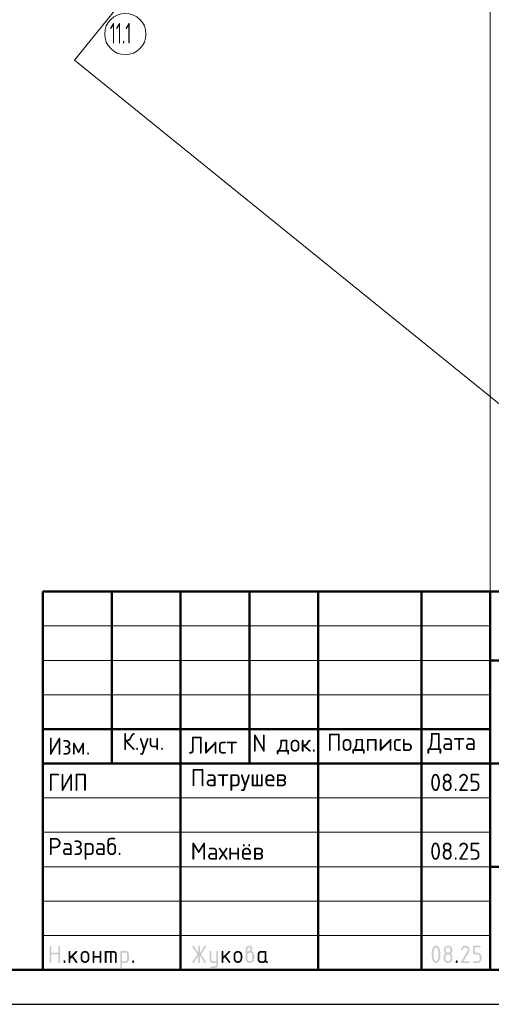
# Model space of a CAD drawing. Header units: millimetres. Extents: x 0 to 59400, y 0 to 42000.
# Tile 15 of 29: x 40062 to 46916, y 0 to 14313. Entities that reach past the tile are written whole.
import ezdxf

# ---------------------------------------------------------------- set-up
doc = ezdxf.new("R2010")
doc.units = ezdxf.units.MM
doc.linetypes.add('______5', pattern=[1100, 800, -100, 100, -100])
doc.layers.add('Standard', color=7, linetype='Continuous', lineweight=25)
doc.layers.add('Оси', color=7, linetype='______5', lineweight=13, true_color=0x656565)
doc.styles.add('ISOCPEUR', font='txt')

msp = doc.modelspace()

# ---------------------------------------------------------------- hatches: boundary and pattern name
at = {"layer": 'Standard', "linetype": 'Continuous', "lineweight": 25, "transparency": 33554687}
for points in [[(40499, 614), (40499, 839), (40499, 840), (40499, 842), (40499, 843), (40500, 844), (40500, 845), (40501, 846), (40501, 847), (40502, 848), (40503, 849), (40504, 850), (40505, 850), (40506, 851), (40507, 851), (40509, 851), (40510, 851), (40512, 851), (40513, 851), (40515, 851), (40516, 851), (40517, 851), (40518, 850), (40519, 850), (40520, 849), (40521, 848), (40522, 847), (40522, 846), (40523, 845), (40523, 844), (40524, 843), (40524, 842), (40524, 840), (40524, 839), (40524, 751), (40624, 751), (40624, 839), (40624, 840), (40624, 842), (40624, 843), (40625, 844), (40625, 845), (40626, 846), (40626, 847), (40627, 848), (40628, 849), (40629, 850), (40630, 850), (40631, 851), (40632, 851), (40633, 851), (40635, 851), (40636, 851), (40638, 851), (40639, 851), (40641, 851), (40642, 851), (40643, 850), (40644, 850), (40645, 849), (40646, 848), (40647, 847), (40647, 846), (40648, 845), (40648, 844), (40649, 843), (40649, 842), (40649, 840), (40649, 839), (40649, 614), (40649, 612), (40649, 611), (40649, 609), (40648, 608), (40648, 607), (40647, 606), (40647, 605), (40646, 604), (40645, 604), (40644, 603), (40643, 602), (40642, 602), (40641, 602), (40639, 601), (40638, 601), (40636, 601), (40635, 601), (40633, 601), (40632, 602), (40631, 602), (40630, 602), (40629, 603), (40628, 604), (40627, 604), (40626, 605), (40626, 606), (40625, 607), (40625, 608), (40624, 609), (40624, 611), (40624, 612), (40624, 614), (40624, 726), (40524, 726), (40524, 614), (40524, 612), (40524, 611), (40524, 609), (40523, 608), (40523, 607), (40522, 606), (40522, 605), (40521, 604), (40520, 604), (40519, 603), (40518, 602), (40517, 602), (40516, 602), (40515, 601), (40513, 601), (40512, 601), (40510, 601), (40509, 601), (40507, 602), (40506, 602), (40505, 602), (40504, 603), (40503, 604), (40502, 604), (40501, 605), (40501, 606), (40500, 607), (40500, 608), (40499, 609), (40499, 611), (40499, 612)], [(40799, 694), (40878, 773), (40878, 773), (40879, 774), (40880, 775), (40882, 775), (40883, 776), (40884, 776), (40885, 776), (40886, 776), (40888, 776), (40889, 776), (40891, 776), (40892, 775), (40893, 775), (40894, 774), (40895, 774), (40896, 773), (40897, 772), (40897, 771), (40898, 770), (40898, 769), (40899, 768), (40899, 767), (40899, 765), (40899, 764), (40899, 762), (40899, 761), (40898, 760), (40898, 759), (40897, 758), (40897, 757), (40896, 756), (40895, 755), (40840, 700), (40896, 621), (40898, 619), (40898, 617), (40899, 616), (40899, 614), (40899, 612), (40899, 611), (40899, 609), (40898, 608), (40898, 607), (40897, 606), (40897, 605), (40896, 604), (40895, 604), (40894, 603), (40893, 602), (40892, 602), (40891, 602), (40889, 601), (40888, 601), (40886, 601), (40885, 601), (40883, 602), (40882, 602), (40880, 603), (40879, 603), (40878, 604), (40877, 605), (40876, 607), (40822, 682), (40799, 659), (40799, 614), (40799, 612), (40799, 611), (40799, 609), (40798, 608), (40798, 607), (40797, 606), (40797, 605), (40796, 604), (40795, 604), (40794, 603), (40793, 602), (40792, 602), (40791, 602), (40789, 601), (40788, 601), (40786, 601), (40785, 601), (40783, 601), (40782, 602), (40781, 602), (40780, 602), (40779, 603), (40778, 604), (40777, 604), (40776, 605), (40776, 606), (40775, 607), (40775, 608), (40774, 609), (40774, 611), (40774, 612), (40774, 614), (40774, 764), (40774, 765), (40774, 767), (40774, 768), (40775, 769), (40775, 770), (40776, 771), (40776, 772), (40777, 773), (40778, 774), (40779, 774), (40780, 775), (40781, 775), (40782, 776), (40783, 776), (40785, 776), (40786, 776), (40788, 776), (40789, 776), (40791, 776), (40792, 775), (40793, 775), (40794, 774), (40795, 774), (40796, 773), (40797, 772), (40797, 771), (40798, 770), (40798, 769), (40799, 768), (40799, 767), (40799, 765), (40799, 764)], [(41149, 676), (41149, 614), (41149, 612), (41148, 611), (41148, 609), (41148, 608), (41147, 607), (41147, 606), (41146, 605), (41146, 604), (41145, 604), (41144, 603), (41143, 602), (41142, 602), (41140, 602), (41139, 601), (41138, 601), (41136, 601), (41135, 601), (41133, 601), (41132, 602), (41131, 602), (41129, 602), (41129, 603), (41128, 604), (41127, 604), (41126, 605), (41125, 606), (41125, 607), (41124, 608), (41124, 609), (41124, 611), (41124, 612), (41124, 614), (41124, 764), (41124, 765), (41124, 767), (41124, 768), (41124, 769), (41125, 770), (41125, 771), (41126, 772), (41127, 773), (41128, 774), (41129, 774), (41129, 775), (41131, 775), (41132, 776), (41133, 776), (41135, 776), (41136, 776), (41138, 776), (41139, 776), (41140, 776), (41142, 775), (41143, 775), (41144, 774), (41145, 774), (41146, 773), (41146, 772), (41147, 771), (41147, 770), (41148, 769), (41148, 768), (41148, 767), (41149, 765), (41149, 764), (41149, 701), (41223, 701), (41223, 764), (41223, 765), (41224, 767), (41224, 768), (41224, 769), (41225, 770), (41225, 771), (41226, 772), (41226, 773), (41227, 774), (41228, 774), (41229, 775), (41230, 775), (41232, 776), (41233, 776), (41234, 776), (41236, 776), (41237, 776), (41239, 776), (41240, 776), (41241, 775), (41243, 775), (41243, 774), (41244, 774), (41245, 773), (41246, 772), (41247, 771), (41247, 770), (41248, 769), (41248, 768), (41248, 767), (41248, 765), (41248, 764), (41248, 614), (41248, 612), (41248, 611), (41248, 609), (41248, 608), (41247, 607), (41247, 606), (41246, 605), (41245, 604), (41244, 604), (41243, 603), (41243, 602), (41241, 602), (41240, 602), (41239, 601), (41237, 601), (41236, 601), (41234, 601), (41233, 601), (41232, 602), (41230, 602), (41229, 602), (41228, 603), (41227, 604), (41226, 604), (41226, 605), (41225, 606), (41225, 607), (41224, 608), (41224, 609), (41224, 611), (41223, 612), (41223, 614), (41223, 676)], [(41311, 776), (41423, 776), (41426, 776), (41428, 776), (41431, 776), (41433, 775), (41436, 775), (41438, 774), (41440, 773), (41443, 773), (41445, 772), (41447, 770), (41449, 769), (41451, 768), (41453, 767), (41455, 765), (41457, 763), (41459, 762), (41461, 760), (41462, 758), (41464, 756), (41465, 754), (41467, 752), (41468, 750), (41469, 748), (41470, 745), (41471, 743), (41471, 741), (41472, 739), (41472, 736), (41473, 734), (41473, 731), (41473, 729), (41473, 726), (41473, 614), (41473, 612), (41473, 611), (41473, 609), (41473, 608), (41472, 607), (41472, 606), (41471, 605), (41470, 604), (41469, 604), (41468, 603), (41467, 602), (41466, 602), (41465, 602), (41464, 601), (41462, 601), (41461, 601), (41459, 601), (41458, 601), (41457, 602), (41455, 602), (41454, 602), (41453, 603), (41452, 604), (41451, 604), (41451, 605), (41450, 606), (41449, 607), (41449, 608), (41449, 609), (41448, 611), (41448, 612), (41448, 614), (41448, 726), (41448, 729), (41448, 731), (41447, 734), (41446, 736), (41446, 738), (41444, 740), (41443, 742), (41441, 744), (41439, 746), (41437, 747), (41435, 748), (41433, 749), (41431, 750), (41428, 751), (41426, 751), (41423, 751), (41398, 751), (41398, 614), (41398, 612), (41398, 611), (41398, 609), (41398, 608), (41397, 607), (41397, 606), (41396, 605), (41395, 604), (41395, 604), (41394, 603), (41393, 602), (41391, 602), (41390, 602), (41389, 601), (41387, 601), (41386, 601), (41384, 601), (41383, 601), (41382, 602), (41380, 602), (41379, 602), (41378, 603), (41377, 604), (41377, 604), (41376, 605), (41375, 606), (41375, 607), (41374, 608), (41374, 609), (41374, 611), (41373, 612), (41373, 614), (41373, 751), (41324, 751), (41324, 614), (41324, 612), (41323, 611), (41323, 609), (41323, 608), (41322, 607), (41322, 606), (41321, 605), (41320, 604), (41320, 604), (41319, 603), (41318, 602), (41316, 602), (41315, 602), (41314, 601), (41313, 601), (41311, 601), (41309, 601), (41308, 601), (41307, 602), (41306, 602), (41304, 602), (41303, 603), (41302, 604), (41302, 604), (41301, 605), (41300, 606), (41300, 607), (41299, 608), (41299, 609), (41299, 611), (41298, 612), (41298, 614), (41298, 764), (41298, 765), (41299, 767), (41299, 768), (41299, 769), (41300, 770), (41300, 771), (41301, 772), (41302, 773), (41302, 774), (41303, 774), (41304, 775), (41305, 775), (41307, 776), (41308, 776), (41309, 776)], [(42659, 704), (42594, 607), (42593, 605), (42592, 604), (42591, 603), (42590, 603), (42588, 602), (42587, 602), (42585, 601), (42583, 601), (42582, 601), (42580, 601), (42579, 602), (42578, 602), (42577, 603), (42576, 603), (42575, 604), (42574, 605), (42573, 605), (42573, 606), (42572, 607), (42572, 609), (42571, 610), (42571, 611), (42571, 613), (42571, 614), (42571, 616), (42572, 618), (42572, 619), (42573, 621), (42643, 726), (42573, 832), (42572, 833), (42572, 835), (42571, 837), (42571, 838), (42571, 840), (42571, 841), (42571, 843), (42572, 844), (42572, 845), (42573, 846), (42573, 847), (42574, 848), (42575, 849), (42576, 849), (42577, 850), (42578, 850), (42579, 851), (42581, 851), (42582, 851), (42584, 851), (42585, 851), (42587, 851), (42588, 851), (42589, 850), (42591, 849), (42592, 848), (42593, 847), (42594, 846), (42659, 749), (42659, 839), (42659, 840), (42659, 842), (42659, 843), (42659, 844), (42660, 845), (42660, 846), (42661, 847), (42662, 848), (42662, 849), (42663, 850), (42664, 850), (42666, 851), (42667, 851), (42668, 851), (42669, 851), (42671, 851), (42673, 851), (42674, 851), (42675, 851), (42677, 851), (42678, 850), (42679, 850), (42680, 849), (42680, 848), (42681, 847), (42682, 846), (42682, 845), (42683, 844), (42683, 843), (42683, 842), (42684, 840), (42684, 839), (42684, 749), (42748, 846), (42749, 847), (42750, 848), (42751, 849), (42753, 850), (42754, 851), (42756, 851), (42757, 851), (42759, 851), (42760, 851), (42761, 851), (42762, 851), (42763, 850), (42765, 850), (42766, 849), (42767, 848), (42767, 847), (42768, 847), (42769, 846), (42770, 845), (42770, 843), (42771, 842), (42771, 841), (42771, 840), (42771, 839), (42771, 837), (42771, 835), (42770, 833), (42769, 832), (42699, 726), (42769, 621), (42770, 619), (42771, 617), (42771, 616), (42771, 614), (42771, 613), (42771, 611), (42771, 610), (42770, 609), (42770, 608), (42769, 607), (42768, 606), (42768, 605), (42767, 604), (42766, 603), (42765, 603), (42764, 602), (42763, 602), (42761, 602), (42760, 601), (42759, 601), (42757, 601), (42756, 602), (42754, 602), (42753, 603), (42751, 603), (42750, 604), (42749, 605), (42748, 607), (42684, 704), (42684, 614), (42684, 612), (42683, 611), (42683, 609), (42683, 608), (42682, 607), (42682, 606), (42681, 605), (42680, 604), (42680, 604), (42679, 603), (42678, 602), (42677, 602), (42675, 602), (42674, 601), (42673, 601), (42671, 601), (42669, 601), (42668, 601), (42667, 602), (42666, 602), (42664, 602), (42663, 603), (42662, 604), (42662, 604), (42661, 605), (42660, 606), (42660, 607), (42659, 608), (42659, 609), (42659, 611), (42659, 612), (42659, 614)], [(42921, 576), (42921, 601), (42871, 601), (42868, 601), (42866, 602), (42863, 602), (42861, 602), (42858, 603), (42856, 603), (42854, 604), (42852, 605), (42849, 606), (42847, 607), (42845, 608), (42843, 609), (42841, 611), (42839, 612), (42837, 614), (42836, 616), (42834, 618), (42832, 620), (42831, 622), (42829, 624), (42828, 626), (42827, 628), (42826, 630), (42825, 632), (42824, 634), (42823, 637), (42822, 639), (42822, 641), (42822, 644), (42821, 646), (42821, 649), (42821, 651), (42821, 764), (42821, 765), (42821, 767), (42821, 768), (42822, 769), (42822, 770), (42823, 771), (42823, 772), (42824, 773), (42825, 774), (42826, 774), (42827, 775), (42828, 775), (42829, 776), (42831, 776), (42832, 776), (42834, 776), (42835, 776), (42837, 776), (42838, 776), (42839, 775), (42840, 775), (42841, 774), (42842, 774), (42843, 773), (42844, 772), (42844, 771), (42845, 770), (42845, 769), (42846, 768), (42846, 767), (42846, 765), (42846, 764), (42846, 651), (42846, 649), (42847, 646), (42847, 644), (42848, 642), (42849, 640), (42850, 638), (42852, 636), (42854, 634), (42855, 632), (42857, 630), (42859, 629), (42862, 628), (42864, 627), (42866, 627), (42868, 626), (42871, 626), (42921, 626), (42921, 764), (42921, 765), (42921, 767), (42921, 768), (42922, 769), (42922, 770), (42923, 771), (42923, 772), (42924, 773), (42925, 774), (42926, 774), (42927, 775), (42928, 775), (42929, 776), (42930, 776), (42932, 776), (42933, 776), (42935, 776), (42936, 776), (42938, 776), (42939, 775), (42940, 775), (42941, 774), (42942, 774), (42943, 773), (42944, 772), (42944, 771), (42945, 770), (42945, 769), (42945, 768), (42946, 767), (42946, 765), (42946, 764), (42946, 576), (42946, 574), (42946, 571), (42945, 569), (42945, 566), (42945, 564), (42944, 562), (42943, 559), (42942, 557), (42941, 555), (42940, 553), (42939, 551), (42938, 549), (42937, 547), (42935, 545), (42933, 543), (42932, 541), (42930, 539), (42928, 538), (42926, 536), (42924, 535), (42922, 533), (42920, 532), (42918, 531), (42916, 530), (42914, 529), (42911, 528), (42909, 528), (42907, 527), (42904, 527), (42902, 527), (42899, 526), (42897, 526), (42846, 526), (42845, 526), (42843, 527), (42842, 527), (42841, 527), (42840, 528), (42839, 528), (42838, 529), (42837, 529), (42836, 530), (42835, 531), (42835, 532), (42834, 533), (42834, 535), (42834, 536), (42834, 537), (42834, 539), (42834, 540), (42834, 541), (42834, 542), (42835, 544), (42835, 545), (42836, 546), (42836, 547), (42837, 548), (42838, 549), (42839, 549), (42840, 550), (42842, 550), (42843, 551), (42844, 551), (42845, 551), (42846, 551), (42896, 551), (42899, 551), (42901, 552), (42903, 552), (42906, 553), (42908, 554), (42910, 555), (42912, 557), (42914, 558), (42915, 560), (42917, 562), (42918, 564), (42919, 566), (42920, 568), (42920, 571), (42921, 573)], [(43021, 694), (43100, 773), (43100, 773), (43101, 774), (43102, 775), (43104, 775), (43105, 776), (43106, 776), (43107, 776), (43108, 776), (43110, 776), (43111, 776), (43113, 776), (43114, 775), (43115, 775), (43116, 774), (43117, 774), (43118, 773), (43119, 772), (43119, 771), (43120, 770), (43120, 769), (43121, 768), (43121, 767), (43121, 765), (43121, 764), (43121, 762), (43121, 761), (43121, 760), (43120, 759), (43120, 758), (43119, 757), (43118, 756), (43117, 755), (43062, 700), (43119, 621), (43120, 619), (43120, 617), (43121, 616), (43121, 614), (43121, 612), (43121, 611), (43121, 609), (43120, 608), (43120, 607), (43119, 606), (43119, 605), (43118, 604), (43117, 604), (43116, 603), (43115, 602), (43114, 602), (43113, 602), (43111, 601), (43110, 601), (43108, 601), (43107, 601), (43105, 602), (43104, 602), (43103, 603), (43101, 603), (43100, 604), (43099, 605), (43098, 607), (43044, 682), (43021, 659), (43021, 614), (43021, 612), (43021, 611), (43021, 609), (43020, 608), (43020, 607), (43019, 606), (43019, 605), (43018, 604), (43017, 604), (43016, 603), (43015, 602), (43014, 602), (43013, 602), (43011, 601), (43010, 601), (43008, 601), (43007, 601), (43006, 601), (43004, 602), (43003, 602), (43002, 602), (43001, 603), (43000, 604), (42999, 604), (42998, 605), (42998, 606), (42997, 607), (42997, 608), (42996, 609), (42996, 611), (42996, 612), (42996, 614), (42996, 764), (42996, 765), (42996, 767), (42996, 768), (42997, 769), (42997, 770), (42998, 771), (42998, 772), (42999, 773), (43000, 774), (43001, 774), (43002, 775), (43003, 775), (43004, 776), (43006, 776), (43007, 776), (43008, 776), (43010, 776), (43011, 776), (43013, 776), (43014, 775), (43015, 775), (43016, 774), (43017, 774), (43018, 773), (43019, 772), (43019, 771), (43020, 770), (43020, 769), (43021, 768), (43021, 767), (43021, 765), (43021, 764)], [(46537, 851), (46540, 851), (46544, 851), (46547, 851), (46550, 850), (46553, 850), (46556, 849), (46558, 848), (46561, 847), (46564, 846), (46567, 844), (46569, 843), (46572, 841), (46574, 839), (46577, 837), (46579, 835), (46581, 833), (46584, 831), (46586, 828), (46588, 826), (46589, 823), (46591, 821), (46592, 818), (46594, 816), (46595, 813), (46596, 810), (46597, 807), (46598, 804), (46598, 801), (46599, 798), (46599, 795), (46600, 792), (46600, 789), (46600, 784), (46599, 780), (46598, 775), (46597, 771), (46595, 766), (46593, 762), (46591, 757), (46588, 753), (46510, 626), (46587, 626), (46589, 626), (46590, 626), (46591, 626), (46593, 626), (46594, 625), (46595, 625), (46596, 624), (46597, 623), (46597, 622), (46598, 621), (46598, 620), (46599, 619), (46599, 618), (46599, 617), (46600, 615), (46600, 614), (46600, 612), (46599, 611), (46599, 610), (46599, 608), (46598, 607), (46598, 606), (46597, 605), (46597, 604), (46596, 604), (46595, 603), (46594, 602), (46593, 602), (46591, 602), (46590, 601), (46589, 601), (46587, 601), (46487, 601), (46486, 601), (46484, 601), (46483, 602), (46482, 602), (46481, 602), (46480, 603), (46479, 604), (46478, 604), (46477, 605), (46476, 606), (46476, 607), (46475, 608), (46475, 609), (46475, 611), (46475, 612), (46475, 614), (46475, 616), (46475, 617), (46476, 619), (46477, 621), (46568, 768), (46570, 771), (46571, 773), (46572, 776), (46573, 778), (46574, 781), (46574, 783), (46575, 786), (46575, 789), (46575, 793), (46574, 796), (46573, 800), (46572, 803), (46571, 806), (46568, 809), (46566, 813), (46564, 815), (46561, 818), (46558, 820), (46555, 822), (46552, 823), (46548, 825), (46545, 826), (46541, 826), (46537, 826), (46535, 826), (46532, 826), (46529, 825), (46527, 824), (46524, 823), (46522, 822), (46519, 820), (46517, 818), (46514, 816), (46512, 814), (46510, 812), (46507, 809), (46505, 806), (46503, 802), (46500, 799), (46498, 795), (46497, 793), (46496, 792), (46495, 791), (46494, 790), (46492, 790), (46491, 789), (46489, 789), (46487, 789), (46486, 789), (46484, 789), (46483, 789), (46482, 790), (46481, 790), (46480, 791), (46479, 791), (46478, 792), (46477, 793), (46476, 794), (46476, 795), (46475, 796), (46475, 797), (46475, 798), (46475, 800), (46475, 801), (46475, 803), (46475, 804), (46475, 805), (46476, 806), (46479, 812), (46482, 817), (46485, 822), (46488, 826), (46492, 830), (46495, 834), (46499, 837), (46503, 840), (46507, 843), (46511, 845), (46515, 847), (46519, 848), (46523, 850), (46528, 851), (46532, 851)], [(46650, 739), (46650, 839), (46650, 840), (46650, 842), (46650, 843), (46650, 844), (46651, 845), (46651, 846), (46652, 847), (46653, 848), (46653, 849), (46654, 850), (46655, 850), (46657, 851), (46658, 851), (46659, 851), (46660, 851), (46662, 851), (46749, 851), (46751, 851), (46752, 851), (46754, 851), (46755, 851), (46756, 850), (46757, 850), (46758, 849), (46759, 848), (46759, 847), (46760, 846), (46761, 845), (46761, 844), (46761, 843), (46762, 842), (46762, 840), (46762, 839), (46762, 837), (46762, 836), (46761, 834), (46761, 833), (46761, 832), (46760, 831), (46759, 830), (46759, 829), (46758, 829), (46757, 828), (46756, 827), (46755, 827), (46754, 827), (46752, 826), (46751, 826), (46749, 826), (46675, 826), (46675, 751), (46712, 751), (46715, 751), (46718, 751), (46721, 751), (46724, 750), (46727, 750), (46730, 749), (46733, 748), (46736, 747), (46739, 746), (46741, 744), (46744, 743), (46747, 741), (46749, 739), (46751, 737), (46754, 735), (46756, 733), (46758, 731), (46760, 728), (46762, 726), (46764, 723), (46766, 721), (46767, 718), (46769, 715), (46770, 713), (46771, 710), (46772, 707), (46773, 704), (46773, 701), (46774, 698), (46774, 695), (46774, 692), (46774, 689), (46774, 664), (46774, 661), (46774, 657), (46774, 654), (46773, 651), (46773, 648), (46772, 645), (46771, 643), (46770, 640), (46769, 637), (46767, 634), (46766, 632), (46764, 629), (46762, 627), (46760, 624), (46758, 622), (46756, 620), (46754, 617), (46751, 615), (46749, 613), (46746, 612), (46744, 610), (46741, 608), (46739, 607), (46736, 606), (46733, 605), (46730, 604), (46727, 603), (46724, 602), (46721, 602), (46718, 602), (46715, 601), (46712, 601), (46662, 601), (46660, 601), (46659, 601), (46658, 602), (46657, 602), (46655, 602), (46654, 603), (46653, 604), (46653, 604), (46652, 605), (46651, 606), (46651, 607), (46650, 608), (46650, 610), (46650, 611), (46650, 612), (46650, 614), (46650, 615), (46650, 617), (46650, 618), (46650, 619), (46651, 620), (46651, 621), (46652, 622), (46653, 623), (46653, 624), (46654, 625), (46655, 625), (46657, 626), (46658, 626), (46659, 626), (46660, 626), (46662, 626), (46712, 626), (46716, 626), (46719, 627), (46723, 628), (46726, 629), (46730, 630), (46733, 632), (46736, 634), (46738, 637), (46741, 640), (46743, 643), (46745, 646), (46747, 649), (46748, 653), (46749, 656), (46749, 660), (46749, 664), (46749, 689), (46749, 693), (46749, 696), (46748, 700), (46747, 703), (46745, 707), (46743, 710), (46741, 713), (46738, 715), (46736, 718), (46733, 720), (46730, 722), (46726, 724), (46723, 725), (46719, 726), (46716, 726), (46712, 726), (46662, 726), (46660, 726), (46659, 726), (46658, 727), (46657, 727), (46655, 727), (46654, 728), (46653, 729), (46653, 729), (46652, 730), (46651, 731), (46651, 732), (46650, 733), (46650, 734), (46650, 736), (46650, 737)], [(40699, 626), (40699, 628), (40699, 629), (40699, 631), (40700, 632), (40700, 633), (40701, 634), (40701, 635), (40702, 636), (40703, 637), (40704, 637), (40705, 638), (40706, 638), (40707, 638), (40709, 639), (40710, 639), (40712, 639), (40713, 639), (40714, 639), (40716, 638), (40717, 638), (40718, 638), (40719, 637), (40720, 637), (40721, 636), (40722, 635), (40722, 634), (40723, 633), (40723, 632), (40724, 631), (40724, 629), (40724, 628), (40724, 626), (40724, 614), (40724, 612), (40724, 611), (40724, 610), (40723, 608), (40723, 607), (40722, 606), (40722, 605), (40721, 604), (40720, 604), (40719, 603), (40718, 602), (40717, 602), (40716, 602), (40714, 601), (40713, 601), (40712, 601), (40710, 601), (40709, 601), (40707, 602), (40706, 602), (40705, 602), (40704, 603), (40703, 604), (40702, 604), (40701, 605), (40701, 606), (40700, 607), (40700, 608), (40699, 610), (40699, 611), (40699, 612), (40699, 614)], [(41698, 626), (41698, 628), (41698, 629), (41699, 631), (41699, 632), (41699, 633), (41700, 634), (41701, 635), (41701, 636), (41702, 637), (41703, 637), (41704, 638), (41705, 638), (41707, 638), (41708, 639), (41709, 639), (41711, 639), (41712, 639), (41714, 639), (41715, 638), (41716, 638), (41717, 638), (41718, 637), (41719, 637), (41720, 636), (41721, 635), (41722, 634), (41722, 633), (41723, 632), (41723, 631), (41723, 629), (41723, 628), (41723, 626), (41723, 614), (41723, 612), (41723, 611), (41723, 610), (41723, 608), (41722, 607), (41722, 606), (41721, 605), (41720, 604), (41719, 604), (41718, 603), (41717, 602), (41716, 602), (41715, 602), (41714, 601), (41712, 601), (41711, 601), (41709, 601), (41708, 601), (41707, 602), (41705, 602), (41704, 602), (41703, 603), (41702, 604), (41701, 604), (41701, 605), (41700, 606), (41699, 607), (41699, 608), (41699, 610), (41698, 611), (41698, 612), (41698, 614)], [(46400, 626), (46400, 628), (46400, 629), (46400, 631), (46401, 632), (46401, 633), (46402, 634), (46402, 635), (46403, 636), (46404, 637), (46405, 637), (46406, 638), (46407, 638), (46408, 638), (46409, 639), (46411, 639), (46412, 639), (46414, 639), (46415, 639), (46417, 638), (46418, 638), (46419, 638), (46420, 637), (46421, 637), (46422, 636), (46423, 635), (46423, 634), (46424, 633), (46424, 632), (46424, 631), (46425, 629), (46425, 628), (46425, 626), (46425, 614), (46425, 612), (46425, 611), (46424, 610), (46424, 608), (46424, 607), (46423, 606), (46423, 605), (46422, 604), (46421, 604), (46420, 603), (46419, 602), (46418, 602), (46417, 602), (46415, 601), (46414, 601), (46412, 601), (46411, 601), (46409, 601), (46408, 602), (46407, 602), (46406, 602), (46405, 603), (46404, 604), (46403, 604), (46402, 605), (46402, 606), (46401, 607), (46401, 608), (46400, 610), (46400, 611), (46400, 612), (46400, 614)]]:
    msp.add_hatch(color=7, dxfattribs=at).paths.add_polyline_path(points, flags=16)
h = msp.add_hatch(color=7, dxfattribs=at)
h.paths.add_polyline_path([(40949, 664), (40949, 714), (40949, 717), (40949, 720), (40949, 723), (40950, 726), (40950, 729), (40951, 732), (40952, 735), (40953, 738), (40954, 740), (40956, 743), (40957, 746), (40959, 748), (40961, 751), (40963, 753), (40965, 756), (40967, 758), (40969, 760), (40972, 762), (40974, 764), (40977, 766), (40979, 768), (40982, 769), (40984, 770), (40987, 772), (40990, 773), (40993, 774), (40996, 774), (40999, 775), (41002, 776), (41005, 776), (41008, 776), (41011, 776), (41014, 776), (41018, 776), (41021, 776), (41024, 775), (41027, 774), (41030, 774), (41033, 773), (41035, 772), (41038, 770), (41041, 769), (41043, 768), (41046, 766), (41048, 764), (41051, 762), (41053, 760), (41055, 758), (41058, 756), (41060, 753), (41062, 751), (41063, 749), (41065, 746), (41066, 743), (41068, 741), (41069, 738), (41070, 735), (41071, 732), (41072, 729), (41072, 726), (41073, 723), (41073, 720), (41074, 717), (41074, 714), (41074, 664), (41074, 660), (41073, 657), (41073, 654), (41072, 651), (41072, 648), (41071, 645), (41070, 642), (41069, 640), (41068, 637), (41066, 634), (41065, 632), (41063, 629), (41062, 627), (41060, 624), (41058, 622), (41055, 620), (41053, 617), (41051, 615), (41048, 613), (41046, 612), (41043, 610), (41041, 608), (41038, 607), (41035, 606), (41032, 605), (41029, 604), (41027, 603), (41024, 602), (41021, 602), (41017, 602), (41014, 601), (41011, 601), (41008, 601), (41005, 602), (41002, 602), (40999, 602), (40996, 603), (40993, 604), (40990, 605), (40987, 606), (40984, 607), (40982, 608), (40979, 610), (40977, 612), (40974, 613), (40972, 615), (40969, 617), (40967, 620), (40965, 622), (40963, 624), (40961, 627), (40959, 629), (40957, 632), (40956, 634), (40954, 637), (40953, 640), (40952, 642), (40951, 645), (40950, 648), (40950, 651), (40949, 654), (40949, 657), (40949, 660)], flags=16)
h.paths.add_polyline_path([(41048, 664), (41048, 714), (41048, 718), (41048, 721), (41047, 725), (41046, 728), (41044, 732), (41042, 735), (41040, 738), (41038, 740), (41035, 743), (41032, 745), (41029, 747), (41025, 749), (41022, 750), (41019, 751), (41015, 751), (41011, 751), (41007, 751), (41004, 751), (41000, 750), (40997, 749), (40994, 747), (40990, 745), (40987, 743), (40985, 740), (40982, 738), (40980, 735), (40978, 732), (40977, 728), (40975, 725), (40974, 721), (40974, 718), (40974, 714), (40974, 664), (40974, 660), (40974, 656), (40975, 653), (40977, 649), (40978, 646), (40980, 643), (40982, 640), (40985, 637), (40987, 634), (40990, 632), (40993, 630), (40997, 629), (41000, 628), (41004, 627), (41007, 626), (41011, 626), (41015, 626), (41019, 627), (41022, 628), (41025, 629), (41029, 630), (41032, 633), (41035, 635), (41038, 637), (41040, 640), (41042, 643), (41044, 646), (41046, 649), (41047, 653), (41048, 656), (41048, 660)])
h = msp.add_hatch(color=7, dxfattribs=at)
h.paths.add_polyline_path([(41523, 764), (41523, 765), (41524, 767), (41524, 768), (41524, 769), (41525, 770), (41525, 771), (41526, 772), (41527, 773), (41527, 774), (41528, 774), (41529, 775), (41530, 775), (41532, 776), (41533, 776), (41534, 776), (41536, 776), (41598, 776), (41601, 776), (41603, 776), (41606, 776), (41608, 775), (41611, 775), (41613, 774), (41615, 773), (41618, 773), (41620, 772), (41622, 770), (41624, 769), (41626, 768), (41628, 767), (41630, 765), (41632, 763), (41634, 762), (41636, 760), (41637, 758), (41639, 756), (41640, 754), (41641, 752), (41643, 750), (41644, 748), (41645, 746), (41645, 743), (41646, 741), (41647, 739), (41647, 736), (41648, 734), (41648, 731), (41648, 729), (41648, 726), (41648, 651), (41648, 649), (41648, 646), (41648, 644), (41647, 641), (41647, 639), (41646, 637), (41645, 634), (41645, 632), (41644, 630), (41643, 628), (41641, 626), (41640, 624), (41639, 622), (41637, 620), (41636, 618), (41634, 616), (41632, 614), (41630, 612), (41628, 611), (41626, 609), (41624, 608), (41622, 607), (41620, 606), (41618, 605), (41615, 604), (41613, 603), (41611, 603), (41608, 602), (41606, 602), (41603, 602), (41601, 601), (41598, 601), (41548, 601), (41548, 539), (41548, 537), (41548, 536), (41548, 535), (41548, 533), (41547, 532), (41547, 531), (41546, 530), (41545, 529), (41545, 529), (41544, 528), (41543, 528), (41541, 527), (41540, 527), (41539, 527), (41538, 526), (41536, 526), (41534, 526), (41533, 527), (41532, 527), (41530, 527), (41529, 528), (41528, 528), (41527, 529), (41527, 529), (41526, 530), (41525, 531), (41525, 532), (41524, 533), (41524, 535), (41524, 536), (41523, 537), (41523, 539)], flags=16)
h.paths.add_polyline_path([(41548, 751), (41548, 626), (41598, 626), (41601, 626), (41603, 627), (41606, 627), (41608, 628), (41610, 629), (41612, 630), (41614, 632), (41616, 634), (41618, 635), (41619, 637), (41620, 639), (41621, 642), (41622, 644), (41623, 646), (41623, 649), (41623, 651), (41623, 726), (41623, 729), (41623, 731), (41622, 734), (41621, 736), (41620, 738), (41619, 740), (41618, 742), (41616, 744), (41614, 746), (41612, 747), (41610, 748), (41608, 749), (41606, 750), (41603, 751), (41601, 751), (41598, 751)])
h = msp.add_hatch(color=7, dxfattribs=at)
h.paths.add_polyline_path([(43171, 664), (43171, 714), (43171, 717), (43171, 720), (43171, 723), (43172, 726), (43173, 729), (43173, 732), (43174, 735), (43175, 738), (43177, 740), (43178, 743), (43179, 746), (43181, 748), (43183, 751), (43185, 753), (43187, 756), (43189, 758), (43191, 760), (43194, 762), (43196, 764), (43199, 766), (43201, 768), (43204, 769), (43206, 770), (43209, 772), (43212, 773), (43215, 774), (43218, 774), (43221, 775), (43224, 776), (43227, 776), (43230, 776), (43233, 776), (43236, 776), (43240, 776), (43243, 776), (43246, 775), (43249, 774), (43252, 774), (43255, 773), (43257, 772), (43260, 770), (43263, 769), (43265, 768), (43268, 766), (43271, 764), (43273, 762), (43275, 760), (43278, 758), (43280, 756), (43282, 753), (43284, 751), (43285, 749), (43287, 746), (43289, 743), (43290, 741), (43291, 738), (43292, 735), (43293, 732), (43294, 729), (43294, 726), (43295, 723), (43295, 720), (43296, 717), (43296, 714), (43296, 664), (43296, 660), (43295, 657), (43295, 654), (43294, 651), (43294, 648), (43293, 645), (43292, 642), (43291, 640), (43290, 637), (43288, 634), (43287, 632), (43285, 629), (43284, 627), (43282, 624), (43280, 622), (43277, 620), (43275, 617), (43273, 615), (43270, 613), (43268, 612), (43265, 610), (43263, 608), (43260, 607), (43257, 606), (43254, 605), (43252, 604), (43249, 603), (43246, 602), (43243, 602), (43240, 602), (43236, 601), (43233, 601), (43230, 601), (43227, 602), (43224, 602), (43221, 602), (43218, 603), (43215, 604), (43212, 605), (43209, 606), (43206, 607), (43204, 608), (43201, 610), (43199, 612), (43196, 613), (43194, 615), (43191, 617), (43189, 620), (43187, 622), (43185, 624), (43183, 627), (43181, 629), (43179, 632), (43178, 634), (43177, 637), (43175, 640), (43174, 642), (43173, 645), (43173, 648), (43172, 651), (43171, 654), (43171, 657), (43171, 660)], flags=16)
h.paths.add_polyline_path([(43271, 664), (43271, 714), (43271, 718), (43270, 721), (43269, 725), (43268, 728), (43266, 732), (43264, 735), (43262, 738), (43260, 740), (43257, 743), (43254, 745), (43251, 747), (43248, 749), (43244, 750), (43241, 751), (43237, 751), (43233, 751), (43229, 751), (43226, 751), (43222, 750), (43219, 749), (43216, 747), (43213, 745), (43210, 743), (43207, 740), (43204, 738), (43202, 735), (43200, 732), (43199, 728), (43197, 725), (43197, 721), (43196, 718), (43196, 714), (43196, 664), (43196, 660), (43197, 656), (43197, 653), (43199, 649), (43200, 646), (43202, 643), (43204, 640), (43207, 637), (43209, 634), (43212, 632), (43215, 630), (43219, 629), (43222, 628), (43226, 627), (43229, 626), (43233, 626), (43237, 626), (43241, 627), (43244, 628), (43248, 629), (43251, 630), (43254, 633), (43257, 635), (43260, 637), (43262, 640), (43264, 643), (43266, 646), (43268, 649), (43269, 653), (43270, 656), (43271, 660)])
h = msp.add_hatch(color=7, dxfattribs=at)
h.paths.add_polyline_path([(43371, 764), (43375, 767), (43379, 769), (43382, 772), (43386, 773), (43390, 775), (43393, 775), (43397, 776), (43400, 776), (43402, 776), (43404, 777), (43406, 777), (43407, 778), (43409, 779), (43411, 781), (43413, 783), (43414, 785), (43416, 787), (43417, 789), (43418, 791), (43419, 793), (43420, 795), (43420, 797), (43421, 799), (43421, 801), (43421, 804), (43420, 806), (43420, 809), (43419, 811), (43418, 813), (43417, 815), (43415, 817), (43414, 819), (43412, 821), (43410, 822), (43408, 824), (43405, 824), (43403, 825), (43401, 826), (43398, 826), (43396, 826), (43393, 826), (43391, 826), (43388, 825), (43386, 824), (43384, 823), (43382, 822), (43380, 821), (43378, 819), (43376, 817), (43375, 815), (43373, 813), (43373, 811), (43372, 809), (43371, 806), (43371, 804), (43371, 801)])
h.paths.add_polyline_path([(43433, 771), (43437, 769), (43441, 767), (43445, 765), (43448, 762), (43452, 759), (43455, 756), (43458, 752), (43460, 748), (43463, 744), (43465, 740), (43467, 736), (43468, 732), (43469, 727), (43470, 723), (43470, 718), (43470, 714), (43470, 664), (43470, 661), (43470, 657), (43470, 654), (43469, 651), (43469, 648), (43468, 645), (43467, 642), (43466, 640), (43465, 637), (43463, 634), (43462, 632), (43460, 629), (43458, 627), (43456, 624), (43454, 622), (43452, 619), (43450, 617), (43448, 615), (43445, 613), (43443, 612), (43440, 610), (43437, 608), (43435, 607), (43432, 606), (43429, 605), (43426, 604), (43424, 603), (43421, 602), (43418, 602), (43414, 602), (43411, 601), (43408, 601), (43405, 601), (43402, 602), (43399, 602), (43396, 602), (43393, 603), (43390, 604), (43387, 605), (43384, 606), (43381, 607), (43379, 608), (43376, 610), (43373, 612), (43371, 613), (43368, 615), (43366, 617), (43364, 620), (43362, 622), (43360, 624), (43358, 627), (43356, 629), (43354, 632), (43353, 634), (43351, 637), (43350, 640), (43349, 643), (43348, 645), (43347, 648), (43347, 651), (43346, 654), (43346, 657), (43346, 661), (43346, 664), (43346, 801), (43346, 804), (43346, 806), (43346, 809), (43347, 811), (43347, 814), (43348, 816), (43348, 818), (43349, 821), (43350, 823), (43351, 825), (43353, 827), (43354, 829), (43355, 831), (43357, 833), (43358, 835), (43360, 837), (43362, 839), (43364, 840), (43366, 842), (43368, 843), (43370, 845), (43372, 846), (43374, 847), (43376, 848), (43379, 849), (43381, 849), (43383, 850), (43386, 850), (43388, 851), (43390, 851), (43393, 851), (43396, 851), (43398, 851), (43401, 851), (43403, 851), (43406, 850), (43408, 850), (43410, 849), (43413, 849), (43415, 848), (43417, 847), (43419, 846), (43421, 844), (43423, 843), (43425, 842), (43427, 840), (43429, 839), (43431, 837), (43433, 835), (43434, 833), (43436, 831), (43437, 829), (43439, 827), (43440, 825), (43441, 823), (43442, 821), (43443, 818), (43443, 816), (43444, 814), (43445, 811), (43445, 809), (43445, 806), (43445, 804), (43445, 801), (43445, 797), (43445, 792), (43444, 788), (43442, 784), (43441, 781), (43438, 777), (43436, 774)], flags=16)
h.paths.add_polyline_path([(43445, 664), (43445, 714), (43445, 718), (43445, 721), (43444, 725), (43443, 728), (43441, 732), (43439, 735), (43437, 738), (43435, 740), (43432, 743), (43429, 745), (43426, 747), (43423, 749), (43419, 750), (43416, 751), (43412, 751), (43408, 751), (43404, 751), (43401, 751), (43397, 750), (43394, 749), (43390, 747), (43387, 745), (43384, 743), (43382, 740), (43379, 738), (43377, 735), (43375, 732), (43373, 728), (43372, 725), (43371, 721), (43371, 718), (43371, 714), (43371, 664), (43371, 660), (43371, 656), (43372, 653), (43373, 649), (43375, 646), (43377, 643), (43379, 640), (43382, 637), (43384, 634), (43387, 632), (43390, 630), (43394, 629), (43397, 628), (43401, 627), (43404, 626), (43408, 626), (43412, 626), (43416, 627), (43419, 628), (43423, 629), (43426, 630), (43429, 633), (43432, 635), (43435, 637), (43437, 640), (43439, 643), (43441, 646), (43443, 649), (43444, 653), (43445, 656), (43445, 660)])
h = msp.add_hatch(color=7, dxfattribs=at)
h.paths.add_polyline_path([(43620, 751), (43570, 751), (43568, 751), (43565, 751), (43563, 750), (43561, 749), (43559, 748), (43557, 747), (43555, 746), (43553, 744), (43551, 742), (43550, 740), (43548, 738), (43547, 736), (43547, 734), (43546, 731), (43546, 729), (43546, 726), (43546, 651), (43546, 649), (43546, 646), (43547, 644), (43547, 642), (43548, 640), (43550, 638), (43551, 636), (43553, 634), (43555, 632), (43557, 630), (43559, 629), (43561, 628), (43563, 627), (43566, 627), (43568, 626), (43570, 626), (43595, 626), (43598, 626), (43600, 627), (43603, 627), (43605, 628), (43607, 629), (43609, 630), (43611, 632), (43613, 634), (43615, 635), (43616, 637), (43618, 639), (43618, 642), (43619, 644), (43620, 646), (43620, 649), (43620, 651)])
h.paths.add_polyline_path([(43670, 614), (43670, 612), (43670, 611), (43670, 609), (43670, 608), (43669, 607), (43669, 606), (43668, 605), (43667, 604), (43666, 604), (43665, 603), (43664, 602), (43663, 602), (43662, 602), (43661, 601), (43659, 601), (43658, 601), (43653, 601), (43649, 602), (43646, 603), (43642, 605), (43638, 606), (43635, 609), (43632, 611), (43629, 615), (43626, 611), (43622, 609), (43618, 606), (43614, 605), (43610, 603), (43605, 602), (43600, 601), (43595, 601), (43570, 601), (43568, 601), (43565, 602), (43563, 602), (43560, 602), (43558, 603), (43556, 603), (43553, 604), (43551, 605), (43549, 606), (43547, 607), (43545, 608), (43543, 609), (43541, 611), (43539, 612), (43537, 614), (43535, 616), (43533, 618), (43532, 619), (43530, 621), (43529, 623), (43527, 625), (43526, 628), (43525, 630), (43524, 632), (43523, 634), (43523, 636), (43522, 639), (43521, 641), (43521, 644), (43521, 646), (43521, 649), (43521, 651), (43521, 726), (43521, 729), (43521, 731), (43521, 734), (43521, 736), (43522, 739), (43523, 741), (43523, 743), (43524, 746), (43525, 748), (43526, 750), (43527, 752), (43529, 754), (43530, 756), (43532, 758), (43533, 760), (43535, 762), (43537, 763), (43539, 765), (43541, 767), (43543, 768), (43545, 769), (43547, 770), (43549, 772), (43551, 773), (43553, 773), (43556, 774), (43558, 775), (43560, 775), (43563, 776), (43565, 776), (43568, 776), (43570, 776), (43633, 776), (43634, 776), (43636, 776), (43637, 776), (43638, 775), (43639, 775), (43640, 774), (43641, 774), (43642, 773), (43643, 772), (43644, 771), (43644, 770), (43645, 769), (43645, 768), (43645, 767), (43645, 765), (43645, 764), (43645, 639), (43645, 637), (43646, 636), (43646, 634), (43646, 633), (43646, 632), (43647, 631), (43648, 630), (43648, 629), (43649, 629), (43650, 628), (43651, 627), (43652, 627), (43654, 627), (43655, 626), (43656, 626), (43658, 626), (43659, 626), (43661, 626), (43662, 626), (43663, 625), (43664, 625), (43665, 625), (43666, 624), (43667, 623), (43668, 622), (43669, 621), (43669, 620), (43670, 619), (43670, 618), (43670, 617), (43670, 615)], flags=16)
h = msp.add_hatch(color=7, dxfattribs=at)
h.paths.add_polyline_path([(46150, 726), (46150, 734), (46149, 742), (46149, 749), (46148, 756), (46147, 764), (46146, 771), (46145, 778), (46143, 785), (46142, 790), (46141, 795), (46139, 799), (46138, 803), (46136, 807), (46134, 810), (46132, 813), (46131, 816), (46129, 818), (46127, 820), (46124, 822), (46122, 824), (46120, 825), (46118, 826), (46115, 826), (46112, 826), (46110, 826), (46108, 826), (46105, 825), (46103, 824), (46101, 822), (46099, 820), (46096, 818), (46095, 816), (46093, 813), (46091, 810), (46089, 807), (46088, 803), (46086, 799), (46085, 794), (46083, 790), (46082, 785), (46080, 778), (46079, 770), (46078, 763), (46077, 756), (46076, 749), (46076, 741), (46075, 734), (46075, 726), (46075, 719), (46076, 711), (46076, 704), (46077, 696), (46078, 689), (46079, 682), (46080, 675), (46082, 668), (46083, 663), (46084, 658), (46086, 654), (46087, 650), (46089, 646), (46091, 643), (46093, 639), (46094, 637), (46096, 634), (46098, 632), (46101, 630), (46103, 629), (46105, 628), (46107, 627), (46110, 626), (46112, 626), (46115, 626), (46118, 627), (46120, 628), (46122, 629), (46124, 630), (46127, 632), (46129, 634), (46131, 637), (46132, 639), (46134, 643), (46136, 646), (46138, 650), (46139, 654), (46141, 658), (46142, 663), (46143, 668), (46145, 675), (46146, 682), (46147, 689), (46148, 696), (46149, 704), (46149, 711), (46150, 719)])
h.paths.add_polyline_path([(46175, 726), (46175, 721), (46175, 715), (46175, 710), (46174, 705), (46174, 699), (46173, 694), (46173, 689), (46172, 685), (46171, 680), (46171, 675), (46170, 671), (46169, 666), (46168, 662), (46166, 657), (46165, 653), (46164, 649), (46162, 643), (46160, 638), (46157, 633), (46155, 628), (46152, 624), (46149, 620), (46146, 616), (46143, 613), (46140, 610), (46136, 608), (46133, 606), (46129, 604), (46125, 603), (46121, 602), (46117, 601), (46112, 601), (46108, 601), (46104, 602), (46100, 603), (46096, 604), (46092, 606), (46089, 608), (46085, 610), (46082, 613), (46079, 616), (46076, 620), (46073, 624), (46070, 628), (46068, 632), (46065, 638), (46063, 643), (46061, 649), (46060, 653), (46059, 657), (46057, 661), (46056, 666), (46055, 670), (46054, 675), (46054, 680), (46053, 684), (46052, 689), (46052, 694), (46051, 699), (46051, 705), (46050, 710), (46050, 715), (46050, 721), (46050, 726), (46050, 732), (46050, 737), (46050, 743), (46051, 748), (46051, 753), (46052, 758), (46052, 763), (46053, 768), (46054, 773), (46054, 778), (46055, 782), (46056, 787), (46057, 791), (46059, 795), (46060, 800), (46061, 804), (46063, 810), (46065, 815), (46068, 820), (46070, 825), (46073, 829), (46076, 833), (46079, 836), (46082, 839), (46085, 842), (46089, 845), (46092, 847), (46096, 848), (46100, 850), (46104, 851), (46108, 851), (46112, 851), (46117, 851), (46121, 851), (46125, 850), (46129, 848), (46133, 847), (46136, 845), (46140, 842), (46143, 839), (46146, 836), (46149, 833), (46152, 829), (46155, 824), (46157, 820), (46160, 815), (46162, 810), (46164, 804), (46165, 799), (46166, 795), (46168, 791), (46169, 787), (46170, 782), (46171, 777), (46171, 773), (46172, 768), (46173, 763), (46173, 758), (46174, 753), (46174, 748), (46175, 743), (46175, 737), (46175, 732)], flags=16)
h = msp.add_hatch(color=7, dxfattribs=at)
h.paths.add_polyline_path([(46287, 626), (46291, 626), (46295, 627), (46298, 628), (46302, 629), (46305, 630), (46308, 632), (46311, 634), (46314, 637), (46317, 640), (46319, 643), (46321, 646), (46322, 649), (46323, 653), (46324, 656), (46325, 660), (46325, 664), (46325, 689), (46325, 693), (46324, 696), (46323, 700), (46322, 703), (46321, 707), (46319, 710), (46316, 713), (46314, 715), (46311, 718), (46308, 720), (46305, 722), (46302, 724), (46298, 725), (46295, 726), (46291, 726), (46287, 726), (46283, 726), (46280, 726), (46276, 725), (46273, 724), (46270, 722), (46267, 720), (46264, 718), (46261, 715), (46258, 713), (46256, 710), (46254, 707), (46253, 703), (46251, 700), (46251, 696), (46250, 693), (46250, 689), (46250, 664), (46250, 660), (46251, 656), (46251, 653), (46253, 649), (46254, 646), (46256, 643), (46258, 640), (46261, 637), (46264, 634), (46267, 632), (46270, 630), (46273, 629), (46276, 628), (46280, 627), (46283, 626)])
h.paths.add_polyline_path([(46287, 601), (46284, 601), (46281, 602), (46278, 602), (46275, 602), (46272, 603), (46269, 604), (46266, 605), (46263, 606), (46261, 607), (46258, 608), (46255, 610), (46253, 612), (46250, 613), (46248, 615), (46245, 617), (46243, 620), (46241, 622), (46239, 624), (46237, 627), (46235, 629), (46234, 632), (46232, 634), (46231, 637), (46230, 640), (46228, 643), (46228, 645), (46227, 648), (46226, 651), (46226, 654), (46225, 657), (46225, 661), (46225, 664), (46225, 689), (46225, 693), (46225, 696), (46226, 700), (46227, 704), (46227, 707), (46228, 710), (46230, 714), (46231, 717), (46233, 720), (46235, 723), (46237, 726), (46239, 729), (46241, 731), (46244, 734), (46247, 736), (46250, 739), (46247, 741), (46244, 744), (46241, 746), (46239, 749), (46237, 752), (46235, 755), (46233, 758), (46231, 761), (46230, 764), (46228, 767), (46227, 771), (46227, 774), (46226, 778), (46225, 781), (46225, 785), (46225, 789), (46225, 792), (46225, 795), (46226, 798), (46226, 801), (46227, 804), (46228, 807), (46228, 810), (46230, 813), (46231, 816), (46232, 818), (46234, 821), (46235, 823), (46237, 826), (46239, 828), (46241, 831), (46243, 833), (46245, 835), (46248, 837), (46250, 839), (46253, 841), (46255, 843), (46258, 844), (46261, 846), (46263, 847), (46266, 848), (46269, 849), (46272, 850), (46275, 850), (46278, 851), (46281, 851), (46284, 851), (46287, 851), (46291, 851), (46294, 851), (46297, 851), (46300, 850), (46303, 850), (46306, 849), (46309, 848), (46311, 847), (46314, 846), (46317, 844), (46319, 843), (46322, 841), (46324, 839), (46327, 837), (46329, 835), (46331, 833), (46334, 831), (46336, 828), (46338, 826), (46339, 823), (46341, 821), (46343, 818), (46344, 816), (46345, 813), (46346, 810), (46347, 807), (46348, 804), (46349, 801), (46349, 798), (46349, 795), (46350, 792), (46350, 789), (46350, 785), (46349, 781), (46349, 778), (46348, 774), (46347, 771), (46346, 767), (46345, 764), (46343, 761), (46342, 758), (46340, 755), (46338, 752), (46336, 749), (46333, 746), (46331, 744), (46328, 741), (46325, 739), (46329, 735), (46333, 732), (46337, 728), (46339, 724), (46342, 719), (46344, 715), (46346, 710), (46347, 705), (46348, 704), (46348, 702), (46348, 701), (46348, 699), (46349, 697), (46349, 695), (46349, 692), (46349, 690), (46349, 687), (46349, 684), (46350, 681), (46350, 678), (46350, 675), (46350, 671), (46350, 668), (46350, 664), (46350, 661), (46349, 657), (46349, 654), (46349, 651), (46348, 648), (46347, 645), (46346, 643), (46345, 640), (46344, 637), (46343, 634), (46341, 632), (46339, 629), (46338, 627), (46336, 624), (46334, 622), (46331, 620), (46329, 617), (46327, 615), (46324, 613), (46322, 612), (46319, 610), (46317, 608), (46314, 607), (46311, 606), (46309, 605), (46306, 604), (46303, 603), (46300, 602), (46297, 602), (46294, 602), (46291, 601)], flags=16)
h.paths.add_polyline_path([(46287, 751), (46291, 751), (46295, 752), (46298, 753), (46302, 754), (46305, 755), (46308, 757), (46311, 759), (46314, 762), (46317, 765), (46319, 768), (46321, 771), (46322, 774), (46323, 778), (46324, 781), (46325, 785), (46325, 789), (46325, 793), (46324, 796), (46323, 800), (46322, 803), (46321, 806), (46319, 809), (46316, 812), (46314, 815), (46311, 818), (46308, 820), (46305, 822), (46302, 823), (46298, 825), (46295, 826), (46291, 826), (46287, 826), (46283, 826), (46280, 826), (46276, 825), (46273, 823), (46270, 822), (46267, 820), (46264, 818), (46261, 815), (46258, 813), (46256, 810), (46254, 807), (46253, 803), (46251, 800), (46251, 796), (46250, 793), (46250, 789), (46250, 785), (46251, 781), (46251, 778), (46253, 774), (46254, 771), (46256, 768), (46258, 765), (46261, 762), (46264, 759), (46267, 757), (46270, 755), (46273, 754), (46276, 753), (46280, 752), (46283, 751)])

# ---------------------------------------------------------------- linework, layer by layer
at = {"layer": 'Standard', "color": 7, "linetype": 'Continuous', "lineweight": 50, "transparency": 33554687}
for p, q in [((40400, 500), (40400, 6000)), ((40400, 6000), (58900, 6000)), ((41400, 3500), (41400, 6000)), ((42400, 500), (42400, 6000)), ((43400, 3500), (43400, 6000)), ((44400, 500), (44400, 6000)), ((45900, 500), (45900, 6000)), ((46900, 500), (46900, 6000)), ((46900, 5000), (58900, 5000)), ((40400, 4000), (46900, 4000)), ((40400, 4000), (46900, 4000)), ((40400, 3500), (46900, 3500)), ((40400, 3500), (46900, 3500)), ((46900, 3500), (58900, 3500)), ((46900, 2000), (58900, 2000))]:
    msp.add_line(p, q, dxfattribs=at)
at = {"layer": 'Standard', "color": 7, "linetype": 'Continuous', "lineweight": 13, "transparency": 33554687}
for p, q in [((40400, 5500), (46900, 5500)), ((40400, 5000), (46900, 5000)), ((40400, 4500), (46900, 4500)), ((40400, 3000), (46900, 3000)), ((40400, 2500), (46900, 2500)), ((40400, 2500), (46900, 2500)), ((40400, 2000), (46900, 2000)), ((40400, 2000), (46900, 2000)), ((40400, 1500), (46900, 1500)), ((40400, 1000), (46900, 1000))]:
    msp.add_line(p, q, dxfattribs=at)
at = {"layer": 'Standard', "color": 7, "linetype": 'Continuous', "lineweight": 25, "transparency": 33554687}
msp.add_line((40400, 500), (58900, 500), dxfattribs=at)
msp.add_line((40400, 500), (58900, 500), dxfattribs=at)
msp.add_line((40400, 500), (58900, 500), dxfattribs=at)
msp.add_lwpolyline([(0, 0), (59400, 0), (59400, 42000), (0, 42000), (0, 0)], close=True, dxfattribs=at)
at = {"layer": 'Standard', "color": 7, "linetype": 'Continuous', "lineweight": 50, "transparency": 33554687}
msp.add_lwpolyline([(2000, 41500), (58900, 41500), (58900, 500), (2000, 500), (2000, 41500)], close=True, dxfattribs=at)
at = {"layer": 'Standard', "color": 7, "linetype": 'Continuous', "lineweight": 13, "transparency": 33554687}
for points in [[(46900, 41500), (2000, 41500), (2000, 500), (46900, 500), (46900, 41500)], [(2000, 41500), (2000, 500), (58900, 500), (58900, 41500), (2000, 41500)], [(58900, 500), (40400, 500), (40400, 6000), (58900, 6000), (58900, 500)], [(58900, 6000), (40400, 6000), (40400, 500), (58900, 500), (58900, 6000)]]:
    msp.add_lwpolyline(points, dxfattribs=at)
at = {"layer": 'Standard', "color": 254, "linetype": 'Continuous', "lineweight": 13, "true_color": 0xc4c4ff, "transparency": 33554687}
msp.add_lwpolyline([(58900, 20484), (51307, 26633), (40856, 13727), (53762, 3276)], dxfattribs=at)
at = {"layer": 'Standard', "color": 7, "linetype": 'Continuous', "lineweight": 25, "transparency": 33554687}
msp.add_lwpolyline([(58900, 6000), (40400, 6000), (40400, 500), (58900, 500), (58900, 6000)], dxfattribs=at)
at = {"layer": 'Оси', "color": 7, "linetype": 'Continuous', "lineweight": 13, "transparency": 33554687}
msp.add_circle((41597, 14105), 300, dxfattribs=at)

# ---------------------------------------------------------------- texts
at = {"layer": 'Standard', "color": 7, "linetype": 'Continuous', "lineweight": 25, "transparency": 33554687, "char_height": 250, "attachment_point": 7, "style": 'ISOCPEUR'}
for s, insert, width in [('\\W0.93;Изм.', (40474, 3628), 752.89), ('\\W0.93;К.уч.', (41556, 3628), 816.02), ('\\W0.94;Лист', (42519, 3643), 866.92), ('\\W0.95;N док.', (43443, 3631), 1068.12), ('\\W0.96;Подпись', (44529, 3643), 1344.29), ('\\W0.94;Дата', (45988, 3643), 967.74), ('\\W0.92;ГИП', (40474, 3101), 689.61), ('\\W0.97;Патрушев', (42546, 3101), 1670.2), ('\\W0.94;08.25', (46025, 3101), 891.67), ('\\W0.96;Разраб.', (40474, 2101), 1306.55), ('\\W0.96;Махнёв', (42546, 2101), 1243.92), ('\\W0.94;08.25', (46025, 2101), 891.67)]:
    msp.add_mtext(s, dxfattribs=dict(at, insert=insert, width=width))
at = {"layer": 'Оси', "color": 7, "linetype": 'Continuous', "lineweight": 25, "transparency": 33554687, "insert": (41372, 13965), "char_height": 300, "width": 536.43, "attachment_point": 7, "style": 'ISOCPEUR'}
msp.add_mtext('\\W0.58;11.1', dxfattribs=at)

doc.saveas('drawing.dxf')
